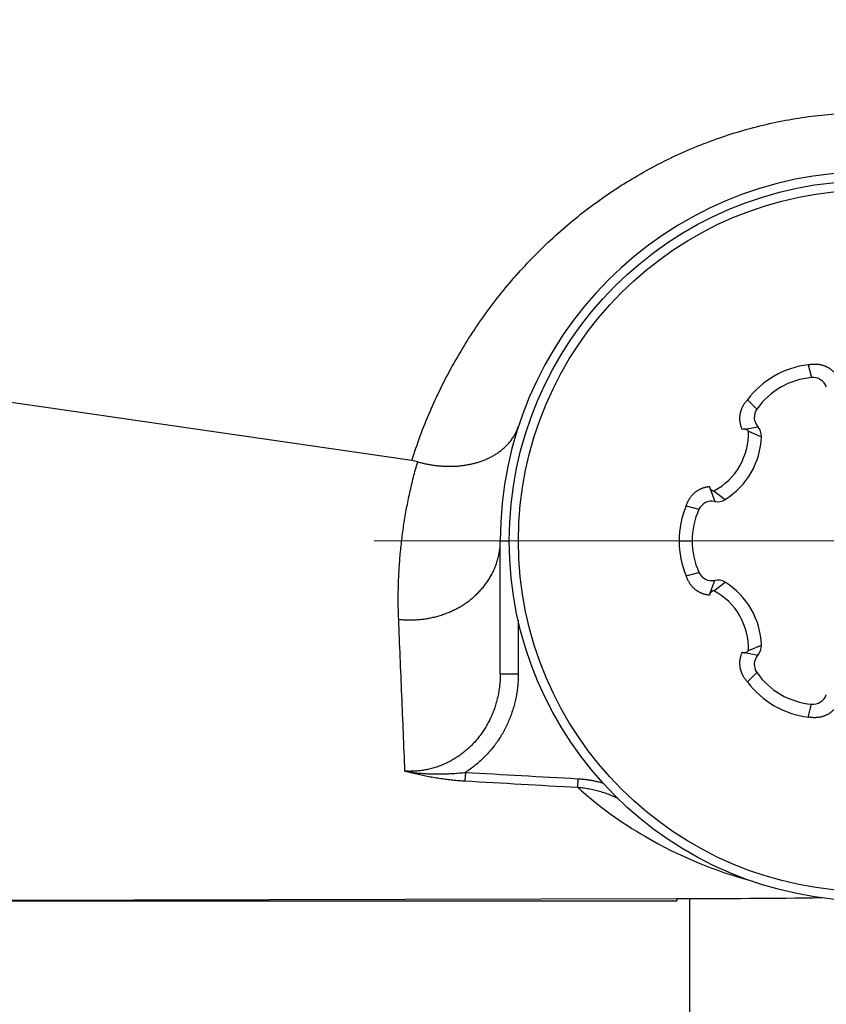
# Model space of a CAD drawing. Header units: millimetres. Extents: x 0 to 1300, y 0 to 891.
# Tile 16 of 119: x 546 to 555, y 264 to 275. Entities that reach past the tile are written whole.
import ezdxf

# ---------------------------------------------------------------- set-up
doc = ezdxf.new("R2010")
doc.units = ezdxf.units.MM
doc.header["$LTSCALE"] = 0.54643
doc.linetypes.add('CENTER', pattern=[50.8, 31.75, -6.35, 6.35, -6.35])
doc.layers.add('NoLayerName_001', color=7, linetype='Continuous')
doc.layers.add('NoLayerName_003', color=7, linetype='Continuous')
doc.styles.get("Standard").update_dxf_attribs({"font": 'txt', "bigfont": 'extfont2'})
doc.dimstyles.get("Standard").update_dxf_attribs({"dimtxt": 2.5, "dimasz": 2.5, "dimexe": 1, "dimexo": 1, "dimtad": 1, "dimdec": 3, "dimzin": 0, "dimdsep": 46, "dimtxsty": 'Standard', "dimcen": 2.5, "dimadec": 3, "dimazin": 0, "dimtfac": 0.75, "dimtdec": 3, "dimtmove": 0, "dimatfit": 3, "dimfxl": 1, "dimarcsym": 0})

# ---------------------------------------------------------------- blocks, each defined once
blk = doc.blocks.new('DIM_0002')
at = {"color": 3, "linetype": 'Continuous', "lineweight": 13}
blk.add_arc((76.293, 79.293), 76.293, 0, 270, dxfattribs=at)
blk = doc.blocks.new('_OPEN30')
at = {"color": 0, "linetype": 'ByBlock', "lineweight": -2}
for p, q in [((-1, 0.267949), (0, 0)), ((0, 0), (-1, -0.267949)), ((0, 0), (-1, 0))]:
    blk.add_line(p, q, dxfattribs=at)
blk = doc.blocks.new('*D145')
at = {"layer": 'Defpoints', "color": 0}
for p in [(504.066, 284.922), (504.166, 284.922), (583.857, 257.465), (583.857, 257.365), (503.648, 238.613)]:
    blk.add_point(p, dxfattribs=at)
at = {"layer": 'NoLayerName_001', "color": 0, "linetype": 'Continuous', "lineweight": 13}
for p, q in [((501.066, 284.922), (488.239, 284.922)), ((583.857, 254.365), (583.857, 189.304))]:
    blk.add_line(p, q, dxfattribs=at)
blk.add_arc((583.857, 284.922), 92.618, 182.78409, 267.21591, dxfattribs=at)
at = {"layer": 'NoLayerName_001', "color": 0, "lineweight": 13, "xscale": 4.5, "yscale": 4.5, "zscale": 4.5}
for p, rotation in [((491.239, 284.922), 91.39204515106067), ((583.857, 192.304), 358.6079548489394)]:
    blk.add_blockref('_OPEN30', p, dxfattribs=dict(at, rotation=rotation))
at = {"layer": 'NoLayerName_001', "color": 0, "lineweight": 13, "insert": (524.293, 225.358), "char_height": 10.5, "attachment_point": 5, "rotation": 315}
blk.add_mtext('\\W0.8000;90%%d', dxfattribs=at)

msp = doc.modelspace()

# ---------------------------------------------------------------- linework, layer by layer
at = {"layer": 'NoLayerName_001', "color": 30, "linetype": 'Continuous', "lineweight": 25}
for p, q in [((555.1772, 270.8791), (555.2137, 270.7367)), ((554.5018, 270.4892), (554.6069, 270.3864)), ((554.4722, 270.1642), (554.6181, 270.1904)), ((554.5124, 270.1405), (554.658, 270.0796)), ((554.0888, 269.5001), (554.139, 269.3606)), ((554.1294, 269.4771), (554.2549, 269.3814)), ((553.8221, 269.3119), (553.9637, 269.2723)), ((553.7422, 268.922), (553.8869, 268.922)), ((553.8221, 268.532), (553.9637, 268.5717)), ((554.0888, 268.3439), (554.139, 268.4833)), ((554.1294, 268.3669), (554.2549, 268.4626)), ((554.5124, 267.7035), (554.658, 267.7643)), ((554.4722, 267.6798), (554.6181, 267.6536)), ((554.5018, 267.3548), (554.6069, 267.4576)), ((555.1772, 266.9648), (555.2137, 267.1073))]:
    msp.add_line(p, q, dxfattribs=at)
at = {"layer": 'NoLayerName_001', "color": 110, "linetype": 'CENTER', "lineweight": 13}
msp.add_line((550.3569, 268.922), (561.3569, 268.922), dxfattribs=at)
at = {"layer": 'NoLayerName_001', "color": 7, "linetype": 'Continuous', "lineweight": 25}
msp.add_line((553.8569, 264.9471), (553.8569, 240.922), dxfattribs=at)
at = {"layer": 'NoLayerName_001', "color": 30, "linetype": 'Continuous', "lineweight": 25}
for radius in [4, 3.8974]:
    msp.add_circle((555.8569, 268.922), radius, dxfattribs=at)
for centre, radius, start, end in [((555.2954, 269.8945), 0.9917, 96.84535, 143.15465), ((555.2905, 269.903), 0.8373, 95.26525, 144.73475), ((555.2282, 270.5798), 0.1576, 18.22294, 95.26525), ((554.7356, 270.2954), 0.1576, 144.73475, 221.77706), ((553.7909, 270.1148), 0.722, 297.9611, 2.03873), ((554.4675, 270.1111), 0.0532, 87.22288, 115.19222), ((554.5005, 270.0854), 0.1576, 357.90943, 41.77706), ((553.7974, 270.111), 0.8612, 302.09057, 357.90943), ((554.1068, 269.2064), 0.1576, 78.22294, 155.26525), ((554.1712, 269.5149), 0.1576, 258.22294, 302.09057), ((554.7336, 268.9219), 0.9914, 156.84221, 203.15779), ((554.7241, 268.922), 0.8373, 155.26525, 204.73475), ((554.1068, 268.6376), 0.1576, 204.73475, 281.77706), ((554.1712, 268.329), 0.1576, 57.90943, 101.77706), ((553.7974, 267.7329), 0.8612, 2.09057, 57.90943), ((553.7909, 267.7292), 0.722, 357.96122, 62.03891), ((554.1324, 268.3133), 0.0532, 147.22316, 175.1915), ((554.5005, 267.7586), 0.1576, 318.22294, 2.09057), ((554.7356, 267.5486), 0.1576, 138.22294, 215.26525), ((555.2905, 267.941), 0.8373, 215.26525, 264.73475), ((555.2954, 267.9494), 0.9917, 216.84535, 263.15465), ((555.2282, 267.2642), 0.1576, 264.73475, 341.77706)]:
    msp.add_arc(centre, radius, start, end, dxfattribs=at)
for points, knots in [([(555.1772, 270.8791), (555.1811, 270.8799), (555.1888, 270.8815), (555.2005, 270.8833), (555.2122, 270.8848), (555.224, 270.8859), (555.2358, 270.8866), (555.2477, 270.8868), (555.2596, 270.8866), (555.2714, 270.886), (555.2832, 270.885), (555.295, 270.8835), (555.3067, 270.8815), (555.3183, 270.8791), (555.3298, 270.8762), (555.3411, 270.8729), (555.3523, 270.8691), (555.3634, 270.8649), (555.3743, 270.8603), (555.385, 270.8552), (555.3954, 270.8497), (555.4057, 270.8437), (555.4156, 270.8374), (555.4254, 270.8306), (555.4348, 270.8235), (555.4439, 270.8159), (555.4527, 270.808), (555.4612, 270.7998), (555.4693, 270.7912), (555.4771, 270.7823), (555.4845, 270.7731), (555.4891, 270.7667), (555.4914, 270.7635)], [0, 0, 0, 0, 0.01180322, 0.02362719, 0.03546661, 0.0473167, 0.05917326, 0.07103278, 0.08289252, 0.0947506, 0.10660613, 0.11845917, 0.13030955, 0.14215652, 0.15399946, 0.16583807, 0.17767242, 0.18950301, 0.20133094, 0.21315782, 0.22498472, 0.23681186, 0.24863938, 0.26046734, 0.27229592, 0.28412545, 0.29595611, 0.30778617, 0.3196129, 0.33143328, 0.34324415, 0.35504229, 0.35504229, 0.35504229, 0.35504229]), ([(554.4448, 270.1593), (554.4432, 270.1629), (554.44, 270.17), (554.4358, 270.181), (554.4319, 270.1922), (554.4285, 270.2036), (554.4256, 270.215), (554.4232, 270.2266), (554.4212, 270.2383), (554.4197, 270.25), (554.4187, 270.2618), (554.4182, 270.2736), (554.4182, 270.2854), (554.4186, 270.2973), (554.4196, 270.309), (554.421, 270.3208), (554.4229, 270.3325), (554.4252, 270.3441), (554.428, 270.3556), (554.4313, 270.367), (554.435, 270.3782), (554.4391, 270.3893), (554.4437, 270.4003), (554.4487, 270.411), (554.4541, 270.4216), (554.4599, 270.432), (554.466, 270.4421), (554.4725, 270.452), (554.4794, 270.4617), (554.4865, 270.4711), (554.494, 270.4803), (554.4992, 270.4862), (554.5018, 270.4892)], [0, 0, 0, 0, 0.01179674, 0.02360559, 0.03542341, 0.04724709, 0.05907367, 0.07090052, 0.08272632, 0.09455143, 0.10637615, 0.11820067, 0.13002514, 0.14184975, 0.15367498, 0.16550225, 0.17733296, 0.18916797, 0.20100764, 0.21285196, 0.22470062, 0.23655312, 0.24840895, 0.26026834, 0.27213103, 0.2839957, 0.29586012, 0.30772118, 0.31957504, 0.33141719, 0.34324256, 0.35504559, 0.35504559, 0.35504559, 0.35504559]), ([(554.5124, 270.1405), (554.5119, 270.1411), (554.511, 270.1425), (554.5095, 270.1445), (554.5078, 270.1464), (554.5061, 270.1482), (554.5043, 270.15), (554.5024, 270.1516), (554.5004, 270.1532), (554.4984, 270.1547), (554.4963, 270.1561), (554.4941, 270.1574), (554.4918, 270.1586), (554.4895, 270.1596), (554.4872, 270.1606), (554.4848, 270.1615), (554.4824, 270.1622), (554.48, 270.1629), (554.4775, 270.1634), (554.475, 270.1638), (554.4725, 270.1641), (554.4709, 270.1642), (554.47, 270.1642)], [0, 0, 0, 0, 0.00250017, 0.005005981, 0.007516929, 0.010032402, 0.012551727, 0.015074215, 0.0175992, 0.020126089, 0.022654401, 0.02518381, 0.027714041, 0.0302446, 0.032774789, 0.035303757, 0.037830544, 0.04035413, 0.042873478, 0.04538758, 0.047895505, 0.050396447, 0.050396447, 0.050396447, 0.050396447]), ([(553.8221, 269.3119), (553.8234, 269.3156), (553.8259, 269.3231), (553.8301, 269.3342), (553.8347, 269.3451), (553.8396, 269.3558), (553.845, 269.3664), (553.8507, 269.3768), (553.8568, 269.387), (553.8632, 269.397), (553.8701, 269.4067), (553.8772, 269.4161), (553.8848, 269.4252), (553.8927, 269.4341), (553.9009, 269.4426), (553.9095, 269.4508), (553.9183, 269.4586), (553.9275, 269.4661), (553.937, 269.4732), (553.9467, 269.4799), (553.9567, 269.4862), (553.967, 269.4921), (553.9775, 269.4975), (553.9882, 269.5026), (553.9991, 269.5072), (554.0102, 269.5113), (554.0215, 269.515), (554.0328, 269.5182), (554.0443, 269.5209), (554.0559, 269.5232), (554.0676, 269.525), (554.0754, 269.5258), (554.0793, 269.5262)], [0, 0, 0, 0, 0.01180298, 0.0236276, 0.03546845, 0.04732059, 0.05917966, 0.07104195, 0.08290454, 0.09476533, 0.10662317, 0.11847795, 0.13032976, 0.14217794, 0.15402193, 0.16586141, 0.1776964, 0.18952735, 0.20135521, 0.21318154, 0.22500765, 0.23683385, 0.24866019, 0.26048667, 0.27231333, 0.28414033, 0.29596789, 0.30779481, 0.31961866, 0.33143666, 0.34324577, 0.35504284, 0.35504284, 0.35504284, 0.35504284]), ([(554.0793, 269.5262), (554.0794, 269.5258), (554.0795, 269.525), (554.0796, 269.5237), (554.0798, 269.5224), (554.08, 269.5211), (554.0803, 269.5198), (554.0806, 269.5186), (554.0809, 269.5173), (554.0812, 269.5161), (554.0816, 269.5148), (554.082, 269.5136), (554.0824, 269.5124), (554.0829, 269.5111), (554.0834, 269.5099), (554.0839, 269.5087), (554.0845, 269.5076), (554.085, 269.5064), (554.0856, 269.5052), (554.0863, 269.5041), (554.0869, 269.503), (554.0874, 269.5023), (554.0876, 269.5019)], [0, 0, 0, 0, 0.001293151, 0.002586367, 0.003879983, 0.005174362, 0.006469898, 0.007766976, 0.009065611, 0.010365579, 0.011666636, 0.012968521, 0.014270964, 0.015573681, 0.016876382, 0.018178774, 0.019480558, 0.020781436, 0.022081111, 0.02337929, 0.024675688, 0.025970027, 0.025970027, 0.025970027, 0.025970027]), ([(554.0876, 269.5019), (554.0881, 269.5012), (554.089, 269.4998), (554.0905, 269.4978), (554.0921, 269.4959), (554.0938, 269.494), (554.0956, 269.4922), (554.0974, 269.4905), (554.0994, 269.4889), (554.1014, 269.4873), (554.1035, 269.4859), (554.1056, 269.4845), (554.1078, 269.4833), (554.1101, 269.4821), (554.1124, 269.4811), (554.1147, 269.4802), (554.1171, 269.4794), (554.1195, 269.4787), (554.122, 269.4781), (554.1245, 269.4777), (554.1269, 269.4773), (554.1286, 269.4772), (554.1294, 269.4771)], [0, 0, 0, 0, 0.002501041, 0.005009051, 0.007523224, 0.010042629, 0.012566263, 0.015093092, 0.017622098, 0.020152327, 0.022682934, 0.025213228, 0.02774272, 0.030271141, 0.03279816, 0.035323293, 0.037845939, 0.04036543, 0.042881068, 0.045392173, 0.047898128, 0.050398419, 0.050398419, 0.050398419, 0.050398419]), ([(554.0793, 268.3177), (554.0754, 268.3182), (554.0676, 268.3189), (554.0559, 268.3208), (554.0443, 268.323), (554.0328, 268.3258), (554.0215, 268.329), (554.0102, 268.3327), (553.9991, 268.3368), (553.9882, 268.3414), (553.9775, 268.3464), (553.967, 268.3519), (553.9567, 268.3578), (553.9467, 268.3641), (553.937, 268.3708), (553.9275, 268.3779), (553.9183, 268.3853), (553.9095, 268.3932), (553.9009, 268.4014), (553.8927, 268.4099), (553.8848, 268.4187), (553.8772, 268.4279), (553.8701, 268.4373), (553.8632, 268.447), (553.8568, 268.457), (553.8507, 268.4671), (553.845, 268.4775), (553.8396, 268.4881), (553.8347, 268.4989), (553.8301, 268.5098), (553.8259, 268.5208), (553.8234, 268.5283), (553.8221, 268.532)], [0, 0, 0, 0, 0.01179707, 0.02360618, 0.03542418, 0.04724803, 0.05907495, 0.07090251, 0.08272951, 0.09455617, 0.10638265, 0.11820899, 0.13003519, 0.1418613, 0.15368763, 0.16551549, 0.17734644, 0.18918143, 0.20102092, 0.21286491, 0.22471309, 0.23656489, 0.24841967, 0.26027751, 0.2721383, 0.28400089, 0.29586318, 0.30772225, 0.31957439, 0.33141524, 0.34323986, 0.35504284, 0.35504284, 0.35504284, 0.35504284]), ([(554.1294, 268.3669), (554.1286, 268.3668), (554.1269, 268.3667), (554.1245, 268.3663), (554.122, 268.3659), (554.1195, 268.3653), (554.1171, 268.3646), (554.1147, 268.3638), (554.1124, 268.3628), (554.1101, 268.3618), (554.1078, 268.3607), (554.1056, 268.3594), (554.1035, 268.3581), (554.1014, 268.3566), (554.0994, 268.3551), (554.0974, 268.3535), (554.0956, 268.3518), (554.0938, 268.35), (554.0921, 268.3481), (554.0905, 268.3462), (554.089, 268.3442), (554.0881, 268.3428), (554.0876, 268.3421)], [0, 0, 0, 0, 0.00250017, 0.005006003, 0.007516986, 0.010032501, 0.012551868, 0.01507439, 0.017599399, 0.020126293, 0.022654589, 0.025183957, 0.027714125, 0.030244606, 0.032774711, 0.035303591, 0.037830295, 0.040353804, 0.042873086, 0.045387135, 0.047895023, 0.050395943, 0.050395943, 0.050395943, 0.050395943]), ([(554.47, 267.6797), (554.4709, 267.6798), (554.4725, 267.6799), (554.475, 267.6802), (554.4775, 267.6806), (554.48, 267.6811), (554.4824, 267.6817), (554.4848, 267.6825), (554.4872, 267.6834), (554.4895, 267.6843), (554.4918, 267.6854), (554.4941, 267.6866), (554.4963, 267.6879), (554.4984, 267.6893), (554.5004, 267.6908), (554.5024, 267.6923), (554.5043, 267.694), (554.5061, 267.6957), (554.5078, 267.6976), (554.5095, 267.6995), (554.511, 267.7015), (554.5119, 267.7028), (554.5124, 267.7035)], [0, 0, 0, 0, 0.002501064, 0.005009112, 0.007523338, 0.010042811, 0.012566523, 0.015093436, 0.017622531, 0.020152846, 0.022683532, 0.025213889, 0.027743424, 0.030271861, 0.032798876, 0.035323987, 0.0378466, 0.04036605, 0.042881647, 0.045392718, 0.047898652, 0.050398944, 0.050398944, 0.050398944, 0.050398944]), ([(554.5018, 267.3548), (554.4992, 267.3577), (554.494, 267.3636), (554.4865, 267.3728), (554.4794, 267.3822), (554.4725, 267.3919), (554.466, 267.4018), (554.4599, 267.412), (554.4541, 267.4224), (554.4487, 267.4329), (554.4437, 267.4437), (554.4391, 267.4546), (554.435, 267.4657), (554.4313, 267.477), (554.428, 267.4884), (554.4252, 267.4999), (554.4229, 267.5115), (554.421, 267.5232), (554.4196, 267.5349), (554.4186, 267.5467), (554.4182, 267.5585), (554.4182, 267.5704), (554.4187, 267.5822), (554.4197, 267.594), (554.4212, 267.6057), (554.4232, 267.6174), (554.4256, 267.6289), (554.4285, 267.6404), (554.4319, 267.6517), (554.4358, 267.6629), (554.44, 267.6739), (554.4432, 267.6811), (554.4448, 267.6847)], [0, 0, 0, 0, 0.01180304, 0.0236284, 0.03547055, 0.04732441, 0.05918547, 0.07104989, 0.08291456, 0.09477725, 0.10663664, 0.11849247, 0.13034497, 0.14219363, 0.15403795, 0.16587762, 0.17771263, 0.18954334, 0.20137061, 0.21319584, 0.22502045, 0.23684492, 0.24866944, 0.26049416, 0.27231927, 0.28414507, 0.29597192, 0.3077985, 0.31962218, 0.33144, 0.34324885, 0.35504559, 0.35504559, 0.35504559, 0.35504559]), ([(554.4448, 267.6847), (554.4452, 267.6845), (554.446, 267.6842), (554.4472, 267.6837), (554.4484, 267.6832), (554.4496, 267.6827), (554.4508, 267.6823), (554.4521, 267.6819), (554.4533, 267.6816), (554.4546, 267.6812), (554.4558, 267.6809), (554.4571, 267.6807), (554.4584, 267.6804), (554.4597, 267.6802), (554.461, 267.6801), (554.4623, 267.6799), (554.4636, 267.6798), (554.4649, 267.6797), (554.4661, 267.6797), (554.4674, 267.6797), (554.4687, 267.6797), (554.4696, 267.6797), (554.47, 267.6797)], [0, 0, 0, 0, 0.001293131, 0.002586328, 0.003879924, 0.005174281, 0.006469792, 0.007766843, 0.009065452, 0.010365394, 0.011666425, 0.012968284, 0.014270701, 0.015573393, 0.01687607, 0.018178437, 0.019480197, 0.020781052, 0.022080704, 0.023378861, 0.024675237, 0.025969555, 0.025969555, 0.025969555, 0.025969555]), ([(555.4914, 267.0805), (555.4891, 267.0773), (555.4845, 267.0709), (555.4771, 267.0617), (555.4693, 267.0528), (555.4612, 267.0442), (555.4527, 267.0359), (555.4439, 267.028), (555.4348, 267.0205), (555.4254, 267.0134), (555.4156, 267.0066), (555.4057, 267.0002), (555.3954, 266.9943), (555.385, 266.9888), (555.3743, 266.9837), (555.3634, 266.979), (555.3523, 266.9748), (555.3411, 266.9711), (555.3298, 266.9677), (555.3183, 266.9649), (555.3067, 266.9625), (555.295, 266.9605), (555.2832, 266.959), (555.2714, 266.9579), (555.2596, 266.9573), (555.2477, 266.9571), (555.2358, 266.9574), (555.224, 266.9581), (555.2122, 266.9591), (555.2005, 266.9606), (555.1888, 266.9625), (555.1811, 266.9641), (555.1772, 266.9648)], [0, 0, 0, 0, 0.01179815, 0.02360903, 0.03542944, 0.04725619, 0.05908628, 0.07091699, 0.08274656, 0.09457519, 0.10640321, 0.11823077, 0.13005797, 0.14188491, 0.15371183, 0.16553978, 0.17737038, 0.18920472, 0.20104333, 0.21288626, 0.2247332, 0.23658356, 0.24843656, 0.26029204, 0.27215006, 0.28400973, 0.29586917, 0.30772567, 0.3195757, 0.33141508, 0.34323902, 0.35504224, 0.35504224, 0.35504224, 0.35504224])]:
    msp.add_open_spline(points, degree=3, knots=knots, dxfattribs=at)
at = {"layer": 'NoLayerName_003', "color": 30, "linetype": 'Continuous', "lineweight": 25}
for p, q in [((550.7734, 269.8136), (543.8569, 270.8153)), ((551.7569, 268.922), (551.8569, 268.922)), ((551.7569, 267.4452), (551.7569, 268.922)), ((551.9569, 268.0407), (551.9569, 267.4452)), ((551.7569, 267.4452), (551.9569, 267.4452)), ((551.3694, 266.35), (551.3639, 266.2551)), ((552.6187, 266.2796), (552.6134, 266.1841)), ((534.921, 264.922), (553.7164, 264.922)), ((553.7164, 264.9466), (543.8569, 264.922)), ((553.7164, 264.9466), (553.7164, 264.922))]:
    msp.add_line(p, q, dxfattribs=at)
for centre, radius, start, end in [((555.8569, 268.922), 4.1, 0, 180), ((550.6982, 269.294), 0.525, 74.37846, 81.76356), ((585.58, 861.9142), 596.5459, 266.7124044, 266.8325876), ((585.2705, 852.0997), 586.825, 266.6876273, 266.8098208), ((555.7264, 269.6787), 4.6801, 228.30591, 239.75539), ((555.8005, 269.8037), 4.8253, 239.7423, 255.05972), ((553.1997, 459.0518), 194.1058, 270.152523, 270.630251)]:
    msp.add_arc(centre, radius, start, end, dxfattribs=at)
for points, knots in [([(550.7734, 269.8136), (550.8051, 269.9056), (550.8651, 270.091), (550.9757, 270.3619), (551.0983, 270.6278), (551.2347, 270.8871), (551.3841, 271.1393), (551.5463, 271.3834), (551.7208, 271.6188), (551.9073, 271.8448), (552.1053, 272.0607), (552.3144, 272.2659), (552.5341, 272.4598), (552.7641, 272.6415), (553.0037, 272.8106), (553.2521, 272.9665), (553.5088, 273.1085), (553.773, 273.2361), (554.0439, 273.3486), (554.3209, 273.4455), (554.6032, 273.5262), (554.8896, 273.5906), (555.1794, 273.6383), (555.4714, 273.6692), (555.7647, 273.6829), (556.0584, 273.6792), (556.3513, 273.6578), (556.6424, 273.6188), (556.9308, 273.5626), (557.2153, 273.4893), (557.4949, 273.3992), (557.7686, 273.2925), (558.0354, 273.1694), (558.2941, 273.0302), (558.5439, 272.8757), (558.7841, 272.7066), (559.0138, 272.5234), (559.2323, 272.327), (559.4381, 272.1177), (559.6327, 271.8977), (559.7491, 271.7404), (559.8089, 271.6631)], [0, 0, 0, 0, 0.2919641, 0.5843741, 0.8771047, 1.1700304, 1.4630339, 1.7560158, 2.0489348, 2.3417948, 2.6346118, 2.9274193, 3.2202741, 3.5132545, 3.8063616, 4.0995361, 4.3927331, 4.6859327, 4.9791489, 5.2724369, 5.5658358, 5.8593063, 6.1528022, 6.4462887, 6.7397524, 7.0332124, 7.3267221, 7.6203007, 7.9139271, 8.2075693, 8.5011962, 8.7947896, 9.0883555, 9.3819294, 9.6755333, 9.9691572, 10.2627709, 10.5563357, 10.8498162, 11.1431971, 11.4365299, 11.4365299, 11.4365299, 11.4365299]), ([(550.8396, 269.7996), (550.8535, 269.7959), (550.8814, 269.7883), (550.9237, 269.7787), (550.9663, 269.7703), (551.0092, 269.7634), (551.0523, 269.7578), (551.0956, 269.7537), (551.1391, 269.7511), (551.1825, 269.75), (551.2261, 269.7504), (551.2695, 269.7524), (551.3129, 269.756), (551.3561, 269.7613), (551.399, 269.7683), (551.4416, 269.7772), (551.4837, 269.7879), (551.5254, 269.8005), (551.5664, 269.815), (551.6068, 269.8316), (551.6462, 269.8502), (551.6846, 269.871), (551.7217, 269.894), (551.7573, 269.9192), (551.7911, 269.9468), (551.8231, 269.9767), (551.8529, 270.0089), (551.8803, 270.0432), (551.9051, 270.0794), (551.9268, 270.1173), (551.9459, 270.1566), (551.9553, 270.184), (551.9604, 270.1976)], [0, 0, 0, 0, 0.0433251, 0.0867017, 0.1301178, 0.1735629, 0.2170286, 0.2605085, 0.3039989, 0.3474984, 0.3910087, 0.434524, 0.4780304, 0.5215196, 0.5649909, 0.6084512, 0.6519165, 0.6954116, 0.7389699, 0.7825863, 0.8262123, 0.8698167, 0.9133921, 0.9569579, 1.0005632, 1.0442879, 1.0881516, 1.1320592, 1.1759171, 1.2196505, 1.2632105, 1.306582, 1.306582, 1.306582, 1.306582]), ([(550.6285, 268.0508), (550.6275, 268.0802), (550.6253, 268.139), (550.6239, 268.2273), (550.6238, 268.3156), (550.6251, 268.4039), (550.6279, 268.4922), (550.6321, 268.5806), (550.6377, 268.6689), (550.6447, 268.7571), (550.6531, 268.8453), (550.663, 268.9333), (550.6743, 269.0212), (550.687, 269.1089), (550.7011, 269.1964), (550.7166, 269.2836), (550.7335, 269.3705), (550.7519, 269.4571), (550.7716, 269.5433), (550.7928, 269.6292), (550.8153, 269.7147), (550.8316, 269.7713), (550.8396, 269.7996)], [0, 0, 0, 0, 0.0882735, 0.1765459, 0.2648345, 0.3531573, 0.4415322, 0.5299669, 0.6184533, 0.7069816, 0.7955423, 0.8841256, 0.9727221, 1.0613224, 1.149917, 1.238497, 1.3270534, 1.4155775, 1.5040608, 1.5924954, 1.6808733, 1.7691873, 1.7691873, 1.7691873, 1.7691873]), ([(550.6285, 268.0508), (550.6462, 268.0492), (550.6815, 268.0454), (550.7347, 268.0434), (550.7881, 268.0436), (550.8415, 268.0463), (550.8948, 268.0515), (550.9478, 268.0593), (551.0003, 268.0695), (551.0524, 268.0823), (551.1037, 268.0976), (551.1542, 268.1153), (551.2037, 268.1356), (551.2521, 268.1583), (551.2993, 268.1834), (551.3451, 268.211), (551.3894, 268.241), (551.432, 268.2733), (551.4728, 268.308), (551.5115, 268.345), (551.5482, 268.3841), (551.5824, 268.4253), (551.6141, 268.4685), (551.643, 268.5136), (551.669, 268.5605), (551.6918, 268.6092), (551.7115, 268.6593), (551.7277, 268.7105), (551.7406, 268.7627), (551.7498, 268.8155), (551.7559, 268.8687), (551.7563, 268.9043), (551.7569, 268.922)], [0, 0, 0, 0, 0.0531823, 0.1064778, 0.1598647, 0.2133209, 0.2668247, 0.3203564, 0.3738987, 0.4274381, 0.4809653, 0.5344716, 0.5879518, 0.6414052, 0.6948372, 0.74826, 0.8016937, 0.8551672, 0.9086886, 0.96223, 1.0157704, 1.0693011, 1.1228287, 1.1763774, 1.2299908, 1.28371, 1.3374937, 1.391277, 1.4449955, 1.4985907, 1.5520146, 1.6052346, 1.6052346, 1.6052346, 1.6052346]), ([(551.7569, 267.4452), (551.7564, 267.4264), (551.7562, 267.3889), (551.7519, 267.3327), (551.7452, 267.2767), (551.7358, 267.221), (551.7237, 267.1657), (551.709, 267.1111), (551.6916, 267.0573), (551.6715, 267.0044), (551.6488, 266.9526), (551.6235, 266.902), (551.5956, 266.8528), (551.5653, 266.8051), (551.5325, 266.7591), (551.4974, 266.7148), (551.4599, 266.6726), (551.4201, 266.6324), (551.3782, 266.5944), (551.3342, 266.5588), (551.2883, 266.5257), (551.2406, 266.4953), (551.1911, 266.4677), (551.1401, 266.443), (551.0877, 266.4214), (551.0339, 266.4031), (550.9792, 266.3879), (550.9236, 266.3761), (550.8676, 266.3676), (550.8112, 266.3625), (550.7547, 266.3605), (550.7172, 266.3625), (550.6985, 266.3631)], [0, 0, 0, 0, 0.0562136, 0.1125464, 0.1689717, 0.2254635, 0.2819979, 0.3385541, 0.3951156, 0.4516718, 0.5082161, 0.5647424, 0.6212476, 0.677732, 0.734201, 0.7906659, 0.8471457, 0.9036597, 0.9602005, 1.0167557, 1.0733185, 1.1298887, 1.1864753, 1.2430977, 1.2997863, 1.3565434, 1.4133294, 1.4700976, 1.5267999, 1.5833894, 1.6398237, 1.6960686, 1.6960686, 1.6960686, 1.6960686]), ([(551.9569, 267.4452), (551.9564, 267.4238), (551.9561, 267.3809), (551.9512, 267.3166), (551.9436, 267.2524), (551.9328, 267.1886), (551.919, 267.1253), (551.9021, 267.0626), (551.8822, 267.0007), (551.8593, 266.9398), (551.8333, 266.8802), (551.8043, 266.8218), (551.7724, 266.765), (551.7375, 266.71), (551.6999, 266.6567), (551.6596, 266.6055), (551.6169, 266.5564), (551.5717, 266.5097), (551.5243, 266.4655), (551.4747, 266.424), (551.4234, 266.385), (551.3872, 266.3619), (551.3694, 266.35)], [0, 0, 0, 0, 0.0642514, 0.1286847, 0.193273, 0.2579891, 0.3228079, 0.3877069, 0.4526679, 0.5176784, 0.5827328, 0.647834, 0.7129866, 0.7781675, 0.8433425, 0.9084752, 0.9735294, 1.0384704, 1.1032674, 1.1678952, 1.2323362, 1.2965826, 1.2965826, 1.2965826, 1.2965826]), ([(550.6985, 266.3631), (550.7094, 266.3604), (550.7312, 266.3549), (550.764, 266.347), (550.7969, 266.3394), (550.8298, 266.332), (550.8628, 266.3248), (550.8958, 266.3179), (550.9289, 266.3113), (550.9621, 266.305), (550.9953, 266.299), (551.0286, 266.2933), (551.062, 266.2879), (551.0954, 266.2828), (551.1288, 266.2781), (551.1623, 266.2737), (551.1958, 266.2696), (551.2294, 266.266), (551.263, 266.2626), (551.2966, 266.2597), (551.3303, 266.2571), (551.3527, 266.2558), (551.3639, 266.2551)], [0, 0, 0, 0, 0.03373093, 0.06746041, 0.10119195, 0.13492938, 0.16867678, 0.20243611, 0.23620498, 0.26998074, 0.30376094, 0.33754334, 0.37132595, 0.40510698, 0.43888491, 0.47265848, 0.50642664, 0.54018866, 0.57394406, 0.60769265, 0.64143453, 0.6751701, 0.6751701, 0.6751701, 0.6751701]), ([(550.6985, 266.3631), (550.7095, 266.3613), (550.7316, 266.3575), (550.7649, 266.3526), (550.7982, 266.3482), (550.8317, 266.3443), (550.8651, 266.341), (550.8987, 266.3382), (550.9323, 266.336), (550.9659, 266.3342), (550.9996, 266.3329), (551.0332, 266.3322), (551.0669, 266.3319), (551.1007, 266.3321), (551.1344, 266.3327), (551.168, 266.3339), (551.2017, 266.3355), (551.2353, 266.3375), (551.2689, 266.34), (551.3025, 266.3429), (551.336, 266.3462), (551.3583, 266.3488), (551.3694, 266.35)], [0, 0, 0, 0, 0.03362016, 0.06724234, 0.10086957, 0.13450435, 0.16814872, 0.20180393, 0.23546996, 0.26914623, 0.3028318, 0.33652536, 0.3702253, 0.40392962, 0.43763605, 0.471342, 0.50504458, 0.53874062, 0.57242666, 0.60609902, 0.63975372, 0.67338657, 0.67338657, 0.67338657, 0.67338657]), ([(552.6187, 266.2796), (552.6251, 266.2792), (552.6379, 266.2784), (552.657, 266.2769), (552.6761, 266.2751), (552.6952, 266.2729), (552.7143, 266.2705), (552.7334, 266.2678), (552.7524, 266.2648), (552.7713, 266.2614), (552.7902, 266.2578), (552.8091, 266.254), (552.8278, 266.2498), (552.8465, 266.2453), (552.8652, 266.2406), (552.8837, 266.2356), (552.896, 266.232), (552.9021, 266.2303)], [0, 0, 0, 0, 0.01918622, 0.03838633, 0.05759856, 0.07682102, 0.09605171, 0.11528858, 0.13452945, 0.15377209, 0.17301419, 0.19225338, 0.21148724, 0.23071328, 0.24992898, 0.2691318, 0.28831914, 0.28831914, 0.28831914, 0.28831914]), ([(552.6134, 266.1841), (552.6238, 266.1833), (552.6446, 266.1818), (552.6757, 266.1784), (552.7068, 266.1742), (552.7377, 266.1691), (552.7686, 266.1631), (552.7993, 266.1564), (552.8299, 266.1488), (552.8603, 266.1404), (552.8904, 266.1313), (552.9203, 266.1214), (552.9499, 266.1107), (552.9792, 266.0994), (553.0081, 266.0872), (553.0367, 266.0745), (553.0555, 266.0653), (553.0649, 266.0608)], [0, 0, 0, 0, 0.03122815, 0.06251789, 0.09386322, 0.12525699, 0.15669106, 0.18815639, 0.21964313, 0.25114071, 0.28263795, 0.31412318, 0.34558427, 0.37700874, 0.40838389, 0.43969684, 0.47093463, 0.47093463, 0.47093463, 0.47093463])]:
    msp.add_open_spline(points, degree=3, knots=knots, dxfattribs=at)
msp.add_open_spline([(550.6985, 266.3631), (550.6868, 266.6444), (550.6635, 267.2069), (550.6402, 267.7695), (550.6285, 268.0508)], degree=3, dxfattribs=at)

# ---------------------------------------------------------------- block references
at = {"layer": 'NoLayerName_001', "color": 3, "linetype": 'Continuous', "lineweight": 13}
msp.add_blockref('DIM_0002', (507.5635, 205.6287), dxfattribs=at)

# ---------------------------------------------------------------- dimensions: what is measured, and where the dimension line sits
dim = msp.add_angular_dim_2l(base=(503.6475, 238.6131), line1=((583.8569, 257.3646), (583.8569, 257.4646)), line2=((504.0658, 284.922), (504.1658, 284.922)), text='\\W0.8000;<>', dimstyle='Standard', override={"dimtxt": 10.5, "dimasz": 4.5, "dimexe": 3, "dimexo": 3, "dimgap": 3, "dimblk": 'OPEN30', "dimclrd": 0, "dimclre": 0, "dimclrt": 0, "dimazin": 2, "dimtp": 0, "dimtm": 0, "dimlwd": 13, "dimlwe": 13}, dxfattribs=at)
dim.commit()
dim.dimension.update_dxf_attribs({"geometry": '*D145', "text_midpoint": (518.3662, 219.4313), "dimtype": 162})

doc.saveas('drawing.dxf')
